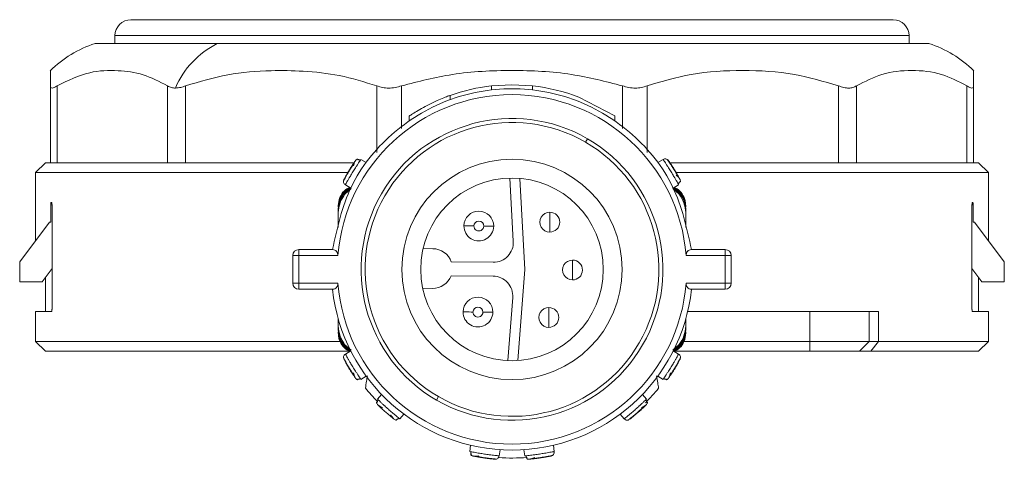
# Model space of a CAD drawing. Header units: millimetres. Extents: x -450 to 1926, y -64 to 425.
# Tile 1 of 41: x -450 to -401, y 155 to 177. Entities that reach past the tile are written whole.
import ezdxf

# ---------------------------------------------------------------- set-up
doc = ezdxf.new("R2010")
doc.units = ezdxf.units.MM
doc.linetypes.add('SLD-Solid', pattern=[0])

msp = doc.modelspace()

# ---------------------------------------------------------------- linework, layer by layer
at = {"color": 7, "linetype": 'SLD-Solid', "lineweight": 18}
for p, q in [((-444.666, 177.16), (-406.266, 177.16)), ((-445.466, 176.36), (-405.466, 176.36)), ((-445.466, 175.96), (-445.466, 176.36)), ((-405.466, 175.96), (-405.466, 176.36)), ((-446.466, 175.96), (-440.316, 175.96)), ((-440.316, 175.96), (-404.466, 175.96)), ((-448.716, 169.96), (-448.716, 173.828)), ((-448.382, 169.96), (-448.382, 173.828)), ((-442.822, 169.96), (-442.822, 173.828)), ((-441.906, 169.96), (-441.906, 173.828)), ((-432.276, 170.469), (-432.276, 173.828)), ((-431.026, 171.675), (-431.026, 173.828)), ((-426.502, 173.827), (-425.467, 173.885)), ((-426.502, 173.626), (-426.502, 173.827)), ((-425.467, 173.885), (-424.432, 173.827)), ((-424.432, 173.626), (-424.432, 173.827)), ((-419.906, 171.675), (-419.906, 173.828)), ((-418.656, 170.469), (-418.656, 173.828)), ((-409.026, 169.96), (-409.026, 173.828)), ((-408.111, 169.96), (-408.111, 173.828)), ((-402.551, 169.96), (-402.551, 173.828)), ((-402.216, 169.96), (-402.216, 173.828)), ((-428.581, 173.135), (-428.581, 173.348)), ((-422.092, 173.251), (-420.292, 172.312)), ((-430.651, 172.064), (-430.651, 172.306)), ((-420.292, 172.07), (-420.292, 172.312)), ((-421.666, 171.167), (-421.766, 170.993)), ((-448.966, 169.96), (-449.466, 169.46)), ((-448.716, 169.96), (-448.966, 169.96)), ((-448.382, 169.96), (-448.716, 169.96)), ((-447.311, 169.96), (-448.382, 169.96)), ((-443.892, 169.96), (-447.311, 169.96)), ((-442.822, 169.96), (-443.892, 169.96)), ((-441.906, 169.96), (-442.822, 169.96)), ((-440.052, 169.96), (-441.906, 169.96)), ((-434.131, 169.96), (-440.052, 169.96)), ((-433.42, 169.96), (-434.131, 169.96)), ((-432.807, 169.963), (-433.076, 170.127)), ((-417.857, 170.127), (-418.126, 169.963)), ((-417.647, 170.126), (-417.649, 170.128)), ((-416.802, 169.96), (-417.512, 169.96)), ((-410.881, 169.96), (-416.802, 169.96)), ((-409.026, 169.96), (-410.881, 169.96)), ((-408.111, 169.96), (-409.026, 169.96)), ((-407.041, 169.96), (-408.111, 169.96)), ((-403.622, 169.96), (-407.041, 169.96)), ((-402.551, 169.96), (-403.622, 169.96)), ((-402.216, 169.96), (-402.551, 169.96)), ((-401.966, 169.96), (-402.216, 169.96)), ((-401.966, 169.96), (-401.466, 169.46)), ((-449.466, 168.16), (-449.466, 169.46)), ((-449.466, 169.46), (-433.727, 169.46)), ((-425.401, 165.999), (-425.574, 169.184)), ((-425.073, 169.168), (-424.822, 164.578)), ((-417.205, 169.46), (-401.466, 169.46)), ((-401.466, 168.16), (-401.466, 169.46)), ((-433.953, 169.036), (-433.954, 169.034)), ((-433.575, 168.654), (-433.888, 168.369)), ((-433.859, 168.848), (-433.591, 168.684)), ((-417.049, 168.375), (-417.358, 168.654)), ((-417.342, 168.684), (-417.073, 168.848)), ((-449.466, 168.16), (-449.466, 166.026)), ((-401.466, 166.026), (-401.466, 168.16)), ((-448.704, 167.835), (-448.704, 166.96)), ((-448.638, 167.835), (-448.704, 167.835)), ((-448.638, 162.585), (-448.638, 167.835)), ((-434.216, 167.799), (-434.216, 167.725)), ((-416.716, 167.799), (-416.716, 167.725)), ((-402.295, 162.585), (-402.295, 167.835)), ((-402.229, 167.835), (-402.295, 167.835)), ((-402.229, 167.835), (-402.229, 166.96)), ((-434.216, 167.615), (-434.216, 167.541)), ((-434.216, 166.691), (-434.216, 167.541)), ((-434.216, 167.43), (-434.216, 166.691)), ((-423.564, 166.465), (-423.554, 167.465)), ((-416.716, 167.615), (-416.716, 167.541)), ((-416.716, 167.541), (-416.716, 167.43)), ((-416.716, 167.43), (-416.716, 166.691)), ((-448.766, 166.96), (-450.266, 164.96)), ((-448.704, 166.96), (-448.766, 166.96)), ((-402.166, 166.96), (-402.229, 166.96)), ((-400.666, 164.96), (-402.166, 166.96)), ((-436.511, 165.285), (-436.511, 163.885)), ((-436.511, 165.285), (-436.211, 165.285)), ((-436.211, 165.285), (-436.211, 165.585)), ((-436.211, 165.585), (-434.511, 165.585)), ((-436.211, 165.285), (-434.239, 165.285)), ((-436.211, 165.285), (-436.211, 163.885)), ((-429.946, 165.632), (-429.456, 165.627)), ((-416.694, 165.285), (-414.722, 165.285)), ((-416.422, 165.585), (-414.722, 165.585)), ((-414.722, 165.585), (-414.722, 165.285)), ((-414.722, 163.885), (-414.722, 165.285)), ((-414.722, 165.285), (-414.422, 165.285)), ((-414.422, 163.885), (-414.422, 165.285)), ((-450.266, 163.96), (-450.266, 164.96)), ((-428.526, 164.967), (-426.41, 164.945)), ((-422.422, 164.053), (-422.411, 165.053)), ((-400.666, 163.96), (-400.666, 164.96)), ((-449.141, 163.96), (-448.638, 164.631)), ((-448.966, 164.193), (-448.966, 162.46)), ((-426.417, 164.245), (-428.533, 164.267)), ((-424.822, 164.578), (-425.169, 159.994)), ((-402.295, 164.631), (-401.791, 163.96)), ((-401.966, 162.46), (-401.966, 164.193)), ((-449.141, 163.96), (-450.266, 163.96)), ((-436.211, 163.885), (-436.511, 163.885)), ((-436.211, 163.585), (-436.211, 163.885)), ((-434.239, 163.885), (-436.211, 163.885)), ((-414.722, 163.885), (-416.694, 163.885)), ((-414.722, 163.885), (-414.722, 163.585)), ((-414.422, 163.885), (-414.722, 163.885)), ((-400.666, 163.96), (-401.791, 163.96)), ((-434.511, 163.585), (-436.211, 163.585)), ((-429.477, 163.627), (-429.967, 163.632)), ((-414.722, 163.585), (-416.422, 163.585)), ((-425.671, 159.989), (-425.43, 163.169)), ((-449.466, 162.46), (-449.466, 160.96)), ((-449.466, 162.46), (-448.672, 162.46)), ((-423.615, 161.665), (-423.604, 162.665)), ((-410.466, 162.46), (-416.618, 162.46)), ((-410.466, 160.96), (-410.466, 162.46)), ((-410.466, 162.46), (-407.466, 162.46)), ((-407.466, 160.96), (-407.466, 162.46)), ((-407.466, 162.46), (-407.005, 162.46)), ((-407.005, 160.96), (-407.005, 162.46)), ((-402.261, 162.46), (-401.466, 162.46)), ((-401.466, 160.96), (-401.466, 162.46)), ((-434.216, 161.74), (-434.216, 162.085)), ((-434.216, 161.629), (-434.216, 161.74)), ((-416.716, 161.74), (-416.716, 162.085)), ((-416.716, 162.085), (-416.716, 161.629)), ((-434.216, 161.555), (-434.216, 161.629)), ((-434.216, 161.37), (-434.216, 161.444)), ((-416.716, 161.555), (-416.716, 161.629)), ((-416.716, 161.37), (-416.716, 161.444)), ((-449.466, 160.96), (-448.966, 160.46)), ((-434.164, 160.96), (-449.466, 160.96)), ((-433.884, 160.794), (-433.575, 160.516)), ((-417.358, 160.515), (-417.045, 160.8)), ((-410.466, 160.96), (-416.801, 160.96)), ((-410.466, 160.46), (-410.466, 160.96)), ((-407.466, 160.96), (-410.466, 160.96)), ((-407.966, 160.46), (-407.466, 160.96)), ((-407.005, 160.96), (-407.466, 160.96)), ((-407.39, 160.46), (-407.005, 160.96)), ((-401.466, 160.96), (-407.005, 160.96)), ((-401.966, 160.46), (-401.466, 160.96)), ((-433.69, 160.46), (-448.966, 160.46)), ((-433.591, 160.486), (-433.859, 160.321)), ((-417.073, 160.321), (-417.342, 160.486)), ((-410.466, 160.46), (-417.276, 160.46)), ((-407.966, 160.46), (-410.466, 160.46)), ((-407.39, 160.46), (-407.966, 160.46)), ((-401.966, 160.46), (-407.39, 160.46)), ((-416.98, 160.133), (-416.979, 160.135)), ((-433.076, 159.042), (-432.807, 159.207)), ((-418.126, 159.207), (-417.857, 159.042)), ((-432.037, 158.288), (-432.245, 158.053)), ((-418.687, 158.054), (-418.895, 158.289)), ((-429.266, 158.003), (-429.166, 158.176)), ((-431.122, 157.059), (-430.913, 157.295)), ((-420.019, 157.296), (-419.81, 157.06)), ((-431.396, 157.035), (-431.329, 157.001)), ((-427.549, 155.726), (-427.595, 155.415)), ((-426.112, 155.193), (-426.065, 155.505)), ((-424.868, 155.505), (-424.821, 155.193)), ((-423.338, 155.415), (-423.384, 155.726)), ((-426.248, 155.033), (-426.246, 155.033)), ((-423.421, 155.222), (-423.419, 155.223))]:
    msp.add_line(p, q, dxfattribs=at)
at = {"color": 7, "linetype": 'SLD-Solid', "lineweight": 18, "flags": 128}
for points in [[(-427.387, 166.772), (-427.484, 166.773), (-427.578, 166.774), (-427.664, 166.775), (-427.74, 166.776), (-427.802, 166.777), (-427.849, 166.777), (-427.877, 166.777), (-427.887, 166.777)], [(-426.887, 166.767), (-426.789, 166.766), (-426.695, 166.765), (-426.609, 166.764), (-426.533, 166.763), (-426.471, 166.763), (-426.425, 166.762), (-426.396, 166.762), (-426.387, 166.762)], [(-427.432, 162.438), (-427.53, 162.439), (-427.624, 162.44), (-427.71, 162.441), (-427.786, 162.442), (-427.848, 162.443), (-427.894, 162.443), (-427.923, 162.443), (-427.932, 162.444)], [(-426.932, 162.433), (-426.835, 162.432), (-426.741, 162.431), (-426.654, 162.43), (-426.579, 162.429), (-426.517, 162.429), (-426.47, 162.428), (-426.442, 162.428), (-426.432, 162.428)]]:
    msp.add_lwpolyline(points, dxfattribs=at)
at = {"color": 7, "linetype": 'SLD-Solid', "lineweight": 18}
for radius in [5.55, 4.6]:
    msp.add_circle((-425.466, 164.585), radius, dxfattribs=at)
for centre, radius, start, end in [((-444.666, 176.36), 0.8, 90, 180), ((-406.266, 176.36), 0.8, 0, 90), ((-444.735, 170.555), 5.675, 107.7577, 134.7183), ((-438.284, 171.937), 4.507, 116.7971, 156.74), ((-406.197, 170.555), 5.675, 45.2504, 72.2423), ((-425.466, 164.585), 9.3, 96.392, 109.5652), ((-425.466, 164.585), 9.3, 68.7239, 83.6126), ((-425.466, 164.585), 8.8, 4.5625, 175.4375), ((-425.466, 164.585), 7.6, 60, 240), ((-425.466, 164.585), 7.4, 60, 240), ((-425.466, 164.585), 7.6, 240, 60), ((-425.466, 164.585), 7.4, 240, 60), ((-427.137, 166.77), 0.75, 359.3969, 179.3969), ((-423.559, 166.965), 0.5, 89.3969, 269.3969), ((-423.559, 166.965), 0.5, 269.3969, 89.3969), ((-427.137, 166.77), 0.75, 179.3969, 359.3969), ((-427.137, 166.77), 0.25, 359.3969, 179.3969), ((-427.137, 166.77), 0.25, 179.3969, 359.3969), ((-426.399, 165.945), 1, 269.3969, 3.1252), ((-436.211, 165.285), 0.3, 90, 180), ((-429.466, 164.627), 1, 19.8842, 89.3969), ((-414.722, 165.285), 0.3, 0, 90), ((-422.417, 164.553), 0.5, 89.3969, 269.3969), ((-422.417, 164.553), 0.5, 269.3969, 89.3969), ((-429.466, 164.627), 1, 269.3969, 338.9096), ((-426.428, 163.245), 1, 355.6686, 89.3969), ((-436.211, 163.885), 0.3, 180, 270), ((-425.466, 164.585), 8.8, 184.5625, 355.4375), ((-414.722, 163.885), 0.3, 270, 0), ((-425.466, 164.585), 9.1, 186.309, 353.691), ((-427.182, 162.436), 0.75, 359.3969, 179.3969), ((-427.182, 162.436), 0.75, 179.3969, 359.3969), ((-427.182, 162.436), 0.25, 359.3969, 179.3969), ((-427.182, 162.436), 0.25, 179.3969, 359.3969), ((-423.61, 162.165), 0.5, 89.3969, 269.3969), ((-423.61, 162.165), 0.5, 269.3969, 89.3969), ((-425.466, 164.585), 9.5, 219.0016, 224.4622), ((-425.466, 164.585), 9.5, 315.0528, 320.9984), ((-425.466, 164.585), 9.5, 265.9818, 274.544)]:
    msp.add_arc(centre, radius, start, end, dxfattribs=at)
for points, knots in [([(-448.716, 173.828), (-448.716, 174.036), (-448.716, 174.452), (-448.716, 174.628), (-448.716, 174.58), (-448.716, 174.572)], [0, 0, 0, 0, 0.448013, 0.898867, 1, 1, 1, 1]), ([(-442.822, 173.828), (-443.229, 174.041), (-444.045, 174.467), (-445.364, 174.631), (-446.827, 174.581), (-447.836, 174.092), (-448.382, 173.828)], [0, 0, 0, 0, 0.2237408, 0.4487787, 0.7017752, 1, 1, 1, 1]), ([(-432.276, 173.828), (-432.903, 174.021), (-434.118, 174.397), (-435.912, 174.586), (-437.79, 174.617), (-439.791, 174.465), (-441.204, 174.039), (-441.906, 173.828)], [0, 0, 0, 0, 0.199065, 0.386215, 0.551993, 0.777039, 1, 1, 1, 1]), ([(-419.906, 173.828), (-420.755, 174.047), (-422.578, 174.517), (-425.469, 174.644), (-428.358, 174.516), (-430.179, 174.046), (-431.026, 173.828)], [0, 0, 0, 0, 0.232928, 0.500242, 0.767487, 1, 1, 1, 1]), ([(-409.026, 173.828), (-409.76, 174.046), (-411.337, 174.516), (-413.84, 174.644), (-416.344, 174.517), (-417.922, 174.047), (-418.656, 173.828)], [0, 0, 0, 0, 0.2325957, 0.4998156, 0.7671541, 1, 1, 1, 1]), ([(-402.551, 173.828), (-402.974, 174.046), (-403.884, 174.516), (-405.328, 174.644), (-406.775, 174.517), (-407.687, 174.047), (-408.111, 173.828)], [0, 0, 0, 0, 0.23226, 0.499389, 0.766825, 1, 1, 1, 1]), ([(-402.216, 174.572), (-402.216, 174.568), (-402.216, 174.559), (-402.216, 174.101), (-402.216, 173.828)], [0, 0, 0, 0, 0.404861, 1, 1, 1, 1]), ([(-448.716, 173.828), (-448.712, 173.796), (-448.705, 173.735), (-448.638, 173.708), (-448.533, 173.734), (-448.433, 173.796), (-448.382, 173.828)], [0, 0, 0, 0, 0.254496, 0.498106, 0.743497, 1, 1, 1, 1]), ([(-442.822, 173.828), (-442.755, 173.792), (-442.641, 173.73), (-442.488, 173.721), (-442.424, 173.717)], [0, 0, 0, 0, 0.58, 1, 1, 1, 1]), ([(-442.424, 173.717), (-442.336, 173.723), (-442.173, 173.735), (-441.99, 173.798), (-441.906, 173.828)], [0, 0, 0, 0, 0.538734, 1, 1, 1, 1]), ([(-432.276, 173.828), (-432.18, 173.796), (-431.992, 173.735), (-431.677, 173.708), (-431.351, 173.734), (-431.136, 173.796), (-431.026, 173.828)], [0, 0, 0, 0, 0.254496, 0.498106, 0.743497, 1, 1, 1, 1]), ([(-419.906, 173.828), (-419.796, 173.796), (-419.58, 173.734), (-419.253, 173.708), (-418.939, 173.736), (-418.752, 173.797), (-418.656, 173.828)], [0, 0, 0, 0, 0.2582, 0.505931, 0.747203, 1, 1, 1, 1]), ([(-409.026, 173.828), (-408.933, 173.796), (-408.75, 173.734), (-408.501, 173.708), (-408.281, 173.736), (-408.169, 173.797), (-408.111, 173.828)], [0, 0, 0, 0, 0.2582132, 0.5056008, 0.7472154, 1, 1, 1, 1]), ([(-402.551, 173.828), (-402.5, 173.796), (-402.401, 173.735), (-402.296, 173.708), (-402.228, 173.734), (-402.22, 173.796), (-402.216, 173.828)], [0, 0, 0, 0, 0.254496, 0.498106, 0.743497, 1, 1, 1, 1]), ([(-430.651, 172.306), (-430.647, 172.308), (-430.639, 172.314), (-430.554, 172.37), (-430.362, 172.494), (-430.032, 172.691), (-429.641, 172.899), (-429.238, 173.089), (-428.94, 173.213), (-428.759, 173.283), (-428.659, 173.32), (-428.593, 173.344), (-428.585, 173.346), (-428.581, 173.348)], [0, 0, 0, 0, 0.060058, 0.121373, 0.242824, 0.369606, 0.499838, 0.629592, 0.754948, 0.816741, 0.877799, 0.939002, 1, 1, 1, 1]), ([(-433.344, 170.071), (-433.328, 170.092), (-433.307, 170.119), (-433.275, 170.131), (-433.267, 170.134)], [0, 0, 0, 0, 0.744589, 1, 1, 1, 1]), ([(-433.235, 170.118), (-433.237, 170.126), (-433.241, 170.145), (-433.258, 170.14), (-433.268, 170.136)], [0, 0, 0, 0, 0.443444, 1, 1, 1, 1]), ([(-433.931, 169.113), (-433.927, 169.121), (-433.919, 169.136), (-433.857, 169.25), (-433.765, 169.412), (-433.653, 169.601), (-433.535, 169.788), (-433.433, 169.943), (-433.359, 170.05), (-433.349, 170.064), (-433.344, 170.071)], [0, 0, 0, 0, 0.123327, 0.248039, 0.373729, 0.500052, 0.626334, 0.751958, 0.876621, 1, 1, 1, 1]), ([(-433.859, 168.848), (-433.856, 168.856), (-433.849, 168.867), (-433.806, 168.944), (-433.754, 169.036), (-433.686, 169.153), (-433.596, 169.306), (-433.482, 169.497), (-433.364, 169.685), (-433.268, 169.835), (-433.195, 169.948), (-433.139, 170.032), (-433.118, 170.065), (-433.109, 170.077)], [0, 0, 0, 0, 0.123193, 0.19963, 0.285796, 0.371935, 0.448355, 0.571553, 0.694747, 0.771169, 0.857312, 0.943534, 1, 1, 1, 1]), ([(-433.397, 169.97), (-433.423, 169.93), (-433.477, 169.851), (-433.573, 169.7), (-433.657, 169.564), (-433.703, 169.486), (-433.719, 169.459)], [0, 0, 0, 0, 0.283378, 0.567938, 0.853248, 1, 1, 1, 1]), ([(-433.37, 170.034), (-433.372, 170.03), (-433.378, 170.02), (-433.397, 169.973), (-433.423, 169.901), (-433.446, 169.833), (-433.458, 169.798)], [0, 0, 0, 0, 0.227906, 0.471042, 0.728935, 1, 1, 1, 1]), ([(-433.098, 170.073), (-433.108, 170.08), (-433.13, 170.093), (-433.167, 170.106), (-433.206, 170.113), (-433.233, 170.111), (-433.247, 170.11)], [0, 0, 0, 0, 0.232664, 0.479578, 0.736996, 1, 1, 1, 1]), ([(-433.109, 170.077), (-433.106, 170.082), (-433.082, 170.119), (-433.078, 170.123), (-433.076, 170.127)], [0, 0, 0, 0, 0.139679, 1, 1, 1, 1]), ([(-417.857, 170.127), (-417.853, 170.121), (-417.845, 170.11), (-417.796, 170.037), (-417.738, 169.949), (-417.665, 169.835), (-417.569, 169.685), (-417.451, 169.497), (-417.337, 169.306), (-417.246, 169.153), (-417.179, 169.036), (-417.129, 168.948), (-417.11, 168.915), (-417.103, 168.901)], [0, 0, 0, 0, 0.123193, 0.19963, 0.285796, 0.371935, 0.448355, 0.571553, 0.694747, 0.771169, 0.857312, 0.943534, 1, 1, 1, 1]), ([(-417.377, 169.724), (-417.393, 169.75), (-417.441, 169.826), (-417.516, 169.938), (-417.589, 170.044), (-417.638, 170.114), (-417.645, 170.123), (-417.649, 170.128)], [0, 0, 0, 0, 0.108658, 0.332006, 0.554933, 0.777468, 1, 1, 1, 1]), ([(-417.589, 170.071), (-417.584, 170.064), (-417.574, 170.05), (-417.5, 169.943), (-417.398, 169.788), (-417.28, 169.601), (-417.167, 169.412), (-417.076, 169.25), (-417.014, 169.136), (-417.006, 169.121), (-417.002, 169.113)], [0, 0, 0, 0, 0.123327, 0.248039, 0.373729, 0.500052, 0.626334, 0.751958, 0.876621, 1, 1, 1, 1]), ([(-417.068, 169.206), (-417.091, 169.248), (-417.138, 169.331), (-417.228, 169.486), (-417.311, 169.622), (-417.36, 169.698), (-417.377, 169.724)], [0, 0, 0, 0, 0.283378, 0.567938, 0.853248, 1, 1, 1, 1]), ([(-433.719, 169.459), (-433.734, 169.434), (-433.78, 169.356), (-433.845, 169.239), (-433.907, 169.126), (-433.947, 169.05), (-433.952, 169.039), (-433.954, 169.034)], [0, 0, 0, 0, 0.108658, 0.332006, 0.554933, 0.777468, 1, 1, 1, 1]), ([(-417.023, 169.153), (-417.026, 169.157), (-417.032, 169.167), (-417.066, 169.205), (-417.118, 169.261), (-417.168, 169.312), (-417.194, 169.339)], [0, 0, 0, 0, 0.227906, 0.471042, 0.728935, 1, 1, 1, 1]), ([(-434.216, 167.799), (-434.2, 167.938), (-434.167, 168.21), (-433.948, 168.542), (-433.738, 168.664), (-433.646, 168.717)], [0, 0, 0, 0, 0.365361, 0.718401, 1, 1, 1, 1]), ([(-433.625, 168.705), (-433.715, 168.652), (-433.933, 168.523), (-434.169, 168.172), (-434.201, 167.874), (-434.216, 167.725)], [0, 0, 0, 0, 0.25938, 0.62929, 1, 1, 1, 1]), ([(-433.601, 168.69), (-433.701, 168.624), (-433.928, 168.472), (-434.163, 168.086), (-434.198, 167.774), (-434.216, 167.615)], [0, 0, 0, 0, 0.27551, 0.63061, 1, 1, 1, 1]), ([(-433.588, 168.676), (-433.694, 168.6), (-433.931, 168.43), (-434.165, 168.022), (-434.199, 167.701), (-434.216, 167.541)], [0, 0, 0, 0, 0.287855, 0.643345, 1, 1, 1, 1]), ([(-416.716, 167.541), (-416.734, 167.701), (-416.768, 168.022), (-417.002, 168.43), (-417.239, 168.6), (-417.345, 168.676)], [0, 0, 0, 0, 0.356662, 0.712158, 1, 1, 1, 1]), ([(-416.716, 167.615), (-416.735, 167.774), (-416.77, 168.086), (-417.005, 168.472), (-417.232, 168.624), (-417.332, 168.69)], [0, 0, 0, 0, 0.369379, 0.724507, 1, 1, 1, 1]), ([(-416.716, 167.725), (-416.732, 167.874), (-416.764, 168.172), (-416.999, 168.523), (-417.218, 168.652), (-417.308, 168.705)], [0, 0, 0, 0, 0.370547, 0.740637, 1, 1, 1, 1]), ([(-417.287, 168.717), (-417.194, 168.664), (-416.984, 168.543), (-416.813, 168.269), (-416.729, 168.009), (-416.721, 167.87), (-416.716, 167.799)], [0, 0, 0, 0, 0.281088, 0.63342, 0.815104, 1, 1, 1, 1]), ([(-417.112, 168.893), (-417.101, 168.899), (-417.079, 168.912), (-417.051, 168.939), (-417.027, 168.971), (-417.017, 168.996), (-417.011, 169.009)], [0, 0, 0, 0, 0.232664, 0.479578, 0.736996, 1, 1, 1, 1]), ([(-417.103, 168.901), (-417.1, 168.896), (-417.078, 168.858), (-417.076, 168.853), (-417.073, 168.848)], [0, 0, 0, 0, 0.139679, 1, 1, 1, 1]), ([(-417.01, 168.995), (-417.001, 168.993), (-416.982, 168.988), (-416.98, 169.006), (-416.978, 169.016)], [0, 0, 0, 0, 0.4434447, 1, 1, 1, 1]), ([(-417.002, 169.113), (-416.991, 169.09), (-416.976, 169.058), (-416.98, 169.024), (-416.981, 169.016)], [0, 0, 0, 0, 0.7445897, 1, 1, 1, 1]), ([(-433.888, 168.369), (-433.981, 168.23), (-434.171, 167.945), (-434.201, 167.604), (-434.216, 167.43)], [0, 0, 0, 0, 0.489594, 1, 1, 1, 1]), ([(-416.716, 167.43), (-416.732, 167.605), (-416.763, 167.949), (-416.955, 168.235), (-417.049, 168.375)], [0, 0, 0, 0, 0.510429, 1, 1, 1, 1]), ([(-448.704, 167.835), (-448.704, 167.849), (-448.703, 167.876), (-448.698, 167.913), (-448.69, 167.941), (-448.681, 167.957), (-448.674, 167.959), (-448.672, 167.96)], [0, 0, 0, 0, 0.206107, 0.412115, 0.620953, 0.836119, 1, 1, 1, 1]), ([(-448.672, 167.96), (-448.668, 167.958), (-448.66, 167.955), (-448.65, 167.933), (-448.642, 167.899), (-448.639, 167.865), (-448.638, 167.843), (-448.638, 167.835)], [0, 0, 0, 0, 0.224175, 0.448466, 0.669162, 0.882538, 1, 1, 1, 1]), ([(-402.295, 167.835), (-402.294, 167.848), (-402.293, 167.876), (-402.288, 167.912), (-402.28, 167.941), (-402.27, 167.957), (-402.264, 167.959), (-402.261, 167.96)], [0, 0, 0, 0, 0.20561, 0.411108, 0.619746, 0.835211, 1, 1, 1, 1]), ([(-402.261, 167.96), (-402.257, 167.958), (-402.25, 167.955), (-402.24, 167.933), (-402.232, 167.9), (-402.229, 167.865), (-402.229, 167.843), (-402.229, 167.835)], [0, 0, 0, 0, 0.223911, 0.44795, 0.668174, 0.881369, 1, 1, 1, 1]), ([(-434.511, 165.585), (-434.47, 165.58), (-434.394, 165.571), (-434.313, 165.51), (-434.27, 165.447), (-434.249, 165.396), (-434.237, 165.341), (-434.238, 165.303), (-434.239, 165.285)], [0, 0, 0, 0, 0.312972, 0.575647, 0.691755, 0.800836, 0.901278, 1, 1, 1, 1]), ([(-416.694, 165.285), (-416.695, 165.303), (-416.696, 165.341), (-416.684, 165.396), (-416.663, 165.448), (-416.619, 165.511), (-416.539, 165.571), (-416.463, 165.58), (-416.422, 165.585)], [0, 0, 0, 0, 0.099778, 0.201327, 0.310031, 0.425806, 0.688171, 1, 1, 1, 1]), ([(-434.239, 163.885), (-434.238, 163.866), (-434.237, 163.829), (-434.248, 163.775), (-434.27, 163.723), (-434.314, 163.659), (-434.394, 163.598), (-434.47, 163.589), (-434.511, 163.585)], [0, 0, 0, 0, 0.097753, 0.197421, 0.308109, 0.425907, 0.688339, 1, 1, 1, 1]), ([(-416.422, 163.585), (-416.463, 163.59), (-416.539, 163.598), (-416.619, 163.659), (-416.663, 163.723), (-416.684, 163.775), (-416.696, 163.829), (-416.695, 163.866), (-416.694, 163.885)], [0, 0, 0, 0, 0.312144, 0.57468, 0.692214, 0.802718, 0.902281, 1, 1, 1, 1]), ([(-448.638, 162.585), (-448.639, 162.571), (-448.639, 162.544), (-448.645, 162.507), (-448.653, 162.479), (-448.662, 162.462), (-448.669, 162.461), (-448.672, 162.46)], [0, 0, 0, 0, 0.20561, 0.411108, 0.619746, 0.835211, 1, 1, 1, 1]), ([(-402.261, 162.46), (-402.265, 162.461), (-402.273, 162.464), (-402.283, 162.487), (-402.29, 162.52), (-402.294, 162.555), (-402.294, 162.577), (-402.295, 162.585)], [0, 0, 0, 0, 0.2241751, 0.4484664, 0.6691617, 0.8825379, 1, 1, 1, 1]), ([(-434.216, 161.74), (-434.201, 161.564), (-434.17, 161.221), (-433.978, 160.935), (-433.884, 160.794)], [0, 0, 0, 0, 0.510317, 1, 1, 1, 1]), ([(-417.045, 160.8), (-416.952, 160.94), (-416.762, 161.225), (-416.732, 161.566), (-416.716, 161.74)], [0, 0, 0, 0, 0.489706, 1, 1, 1, 1]), ([(-434.216, 161.629), (-434.199, 161.468), (-434.165, 161.148), (-433.931, 160.739), (-433.694, 160.569), (-433.588, 160.494)], [0, 0, 0, 0, 0.356662, 0.712158, 1, 1, 1, 1]), ([(-434.216, 161.555), (-434.198, 161.396), (-434.163, 161.083), (-433.928, 160.698), (-433.701, 160.546), (-433.601, 160.479)], [0, 0, 0, 0, 0.36938, 0.724507, 1, 1, 1, 1]), ([(-434.216, 161.444), (-434.201, 161.295), (-434.169, 160.998), (-433.933, 160.646), (-433.715, 160.518), (-433.625, 160.465)], [0, 0, 0, 0, 0.370547, 0.740637, 1, 1, 1, 1]), ([(-433.646, 160.452), (-433.739, 160.506), (-433.949, 160.627), (-434.12, 160.9), (-434.204, 161.161), (-434.212, 161.3), (-434.216, 161.37)], [0, 0, 0, 0, 0.281087, 0.63342, 0.815104, 1, 1, 1, 1]), ([(-417.345, 160.494), (-417.239, 160.569), (-417.002, 160.739), (-416.768, 161.148), (-416.734, 161.468), (-416.716, 161.629)], [0, 0, 0, 0, 0.287855, 0.643345, 1, 1, 1, 1]), ([(-417.332, 160.479), (-417.232, 160.546), (-417.005, 160.698), (-416.77, 161.083), (-416.735, 161.396), (-416.716, 161.555)], [0, 0, 0, 0, 0.27551, 0.63061, 1, 1, 1, 1]), ([(-417.308, 160.465), (-417.218, 160.518), (-417, 160.646), (-416.764, 160.998), (-416.732, 161.295), (-416.716, 161.444)], [0, 0, 0, 0, 0.25938, 0.62929, 1, 1, 1, 1]), ([(-416.716, 161.37), (-416.733, 161.232), (-416.766, 160.96), (-416.985, 160.627), (-417.194, 160.506), (-417.287, 160.452)], [0, 0, 0, 0, 0.365361, 0.718401, 1, 1, 1, 1]), ([(-433.953, 160.135), (-433.953, 160.158), (-433.953, 160.206), (-433.919, 160.275), (-433.879, 160.306), (-433.859, 160.321)], [0, 0, 0, 0, 0.311559, 0.65578, 1, 1, 1, 1]), ([(-433.109, 159.092), (-433.118, 159.105), (-433.139, 159.137), (-433.195, 159.222), (-433.268, 159.334), (-433.364, 159.485), (-433.482, 159.673), (-433.596, 159.864), (-433.686, 160.017), (-433.754, 160.134), (-433.806, 160.226), (-433.849, 160.302), (-433.856, 160.314), (-433.859, 160.321)], [0, 0, 0, 0, 0.056465, 0.142687, 0.228831, 0.305254, 0.428447, 0.551647, 0.628067, 0.714206, 0.800371, 0.876807, 1, 1, 1, 1]), ([(-417.073, 160.321), (-417.077, 160.314), (-417.084, 160.302), (-417.126, 160.226), (-417.179, 160.134), (-417.246, 160.017), (-417.337, 159.864), (-417.451, 159.673), (-417.569, 159.485), (-417.665, 159.334), (-417.738, 159.222), (-417.793, 159.137), (-417.815, 159.105), (-417.823, 159.092)], [0, 0, 0, 0, 0.123193, 0.19963, 0.285796, 0.371935, 0.448355, 0.571553, 0.694747, 0.771169, 0.857312, 0.943534, 1, 1, 1, 1]), ([(-433.954, 160.135), (-433.952, 160.13), (-433.947, 160.12), (-433.907, 160.044), (-433.845, 159.931), (-433.78, 159.814), (-433.734, 159.736), (-433.719, 159.71)], [0, 0, 0, 0, 0.222533, 0.445068, 0.667996, 0.891345, 1, 1, 1, 1]), ([(-433.344, 159.098), (-433.349, 159.105), (-433.359, 159.119), (-433.433, 159.227), (-433.535, 159.382), (-433.653, 159.568), (-433.765, 159.758), (-433.857, 159.919), (-433.919, 160.034), (-433.927, 160.049), (-433.931, 160.056)], [0, 0, 0, 0, 0.123378, 0.248041, 0.373662, 0.49995, 0.626272, 0.751963, 0.876674, 1, 1, 1, 1]), ([(-417.002, 160.056), (-417.006, 160.049), (-417.014, 160.034), (-417.076, 159.919), (-417.167, 159.758), (-417.28, 159.568), (-417.398, 159.382), (-417.5, 159.227), (-417.574, 159.119), (-417.584, 159.105), (-417.589, 159.098)], [0, 0, 0, 0, 0.123327, 0.248039, 0.373729, 0.500052, 0.626334, 0.751958, 0.876621, 1, 1, 1, 1]), ([(-417.214, 159.71), (-417.199, 159.736), (-417.153, 159.814), (-417.088, 159.931), (-417.026, 160.044), (-416.986, 160.12), (-416.981, 160.13), (-416.979, 160.135)], [0, 0, 0, 0, 0.108658, 0.332006, 0.554933, 0.777468, 1, 1, 1, 1]), ([(-433.719, 159.71), (-433.703, 159.684), (-433.657, 159.605), (-433.573, 159.47), (-433.477, 159.319), (-433.423, 159.239), (-433.397, 159.2)], [0, 0, 0, 0, 0.146755, 0.432065, 0.716623, 1, 1, 1, 1]), ([(-433.458, 159.372), (-433.446, 159.337), (-433.423, 159.269), (-433.397, 159.197), (-433.378, 159.15), (-433.372, 159.14), (-433.37, 159.135)], [0, 0, 0, 0, 0.271066, 0.528959, 0.772095, 1, 1, 1, 1]), ([(-432.849, 158.606), (-432.831, 158.722), (-432.8, 158.925), (-432.768, 159.13), (-432.754, 159.218)], [0, 0, 0, 0, 0.569214, 1, 1, 1, 1]), ([(-418.179, 159.218), (-418.162, 159.105), (-418.13, 158.9), (-418.098, 158.697), (-418.084, 158.606)], [0, 0, 0, 0, 0.550612, 1, 1, 1, 1]), ([(-417.563, 159.135), (-417.56, 159.14), (-417.555, 159.15), (-417.536, 159.197), (-417.51, 159.269), (-417.487, 159.337), (-417.475, 159.372)], [0, 0, 0, 0, 0.227906, 0.471042, 0.728935, 1, 1, 1, 1]), ([(-417.536, 159.2), (-417.509, 159.239), (-417.456, 159.319), (-417.359, 159.47), (-417.276, 159.605), (-417.23, 159.684), (-417.214, 159.71)], [0, 0, 0, 0, 0.283378, 0.567938, 0.853248, 1, 1, 1, 1]), ([(-433.344, 159.098), (-433.328, 159.078), (-433.307, 159.051), (-433.275, 159.039), (-433.268, 159.036)], [0, 0, 0, 0, 0.751955, 1, 1, 1, 1]), ([(-433.269, 159.034), (-433.259, 159.03), (-433.242, 159.025), (-433.238, 159.044), (-433.236, 159.052)], [0, 0, 0, 0, 0.553128, 1, 1, 1, 1]), ([(-433.247, 159.06), (-433.233, 159.059), (-433.206, 159.056), (-433.167, 159.063), (-433.13, 159.076), (-433.108, 159.09), (-433.098, 159.096)], [0, 0, 0, 0, 0.2630041, 0.5204217, 0.7673362, 1, 1, 1, 1]), ([(-433.076, 159.042), (-433.078, 159.046), (-433.082, 159.051), (-433.106, 159.087), (-433.109, 159.092)], [0, 0, 0, 0, 0.860318, 1, 1, 1, 1]), ([(-417.823, 159.092), (-417.827, 159.087), (-417.851, 159.051), (-417.854, 159.046), (-417.857, 159.042)], [0, 0, 0, 0, 0.139679, 1, 1, 1, 1]), ([(-417.835, 159.096), (-417.825, 159.09), (-417.803, 159.076), (-417.766, 159.063), (-417.726, 159.056), (-417.7, 159.059), (-417.686, 159.06)], [0, 0, 0, 0, 0.232664, 0.479578, 0.736996, 1, 1, 1, 1]), ([(-417.697, 159.052), (-417.696, 159.044), (-417.692, 159.024), (-417.674, 159.03), (-417.665, 159.033)], [0, 0, 0, 0, 0.443445, 1, 1, 1, 1]), ([(-417.589, 159.098), (-417.605, 159.078), (-417.626, 159.051), (-417.658, 159.039), (-417.666, 159.036)], [0, 0, 0, 0, 0.744589, 1, 1, 1, 1]), ([(-432.265, 157.895), (-432.274, 157.895), (-432.293, 157.894), (-432.291, 157.876), (-432.289, 157.866)], [0, 0, 0, 0, 0.4456117, 1, 1, 1, 1]), ([(-432.264, 157.893), (-432.272, 157.893), (-432.291, 157.892), (-432.289, 157.875), (-432.288, 157.865)], [0, 0, 0, 0, 0.433464, 1, 1, 1, 1]), ([(-432.236, 157.778), (-432.254, 157.798), (-432.277, 157.824), (-432.283, 157.857), (-432.284, 157.865)], [0, 0, 0, 0, 0.745339, 1, 1, 1, 1]), ([(-432.198, 158.023), (-432.206, 158.014), (-432.223, 157.995), (-432.242, 157.961), (-432.255, 157.926), (-432.257, 157.903), (-432.258, 157.892)], [0, 0, 0, 0, 0.248178, 0.511694, 0.786527, 1, 1, 1, 1]), ([(-432.195, 158.021), (-432.204, 158.012), (-432.221, 157.993), (-432.24, 157.959), (-432.254, 157.92), (-432.256, 157.894), (-432.257, 157.88)], [0, 0, 0, 0, 0.232511, 0.47939, 0.736872, 1, 1, 1, 1]), ([(-432.201, 158.01), (-432.206, 158.015), (-432.238, 158.045), (-432.242, 158.049), (-432.245, 158.053)], [0, 0, 0, 0, 0.1452008, 1, 1, 1, 1]), ([(-431.396, 157.035), (-431.402, 157.04), (-431.415, 157.049), (-431.517, 157.131), (-431.66, 157.249), (-431.827, 157.393), (-431.99, 157.541), (-432.125, 157.669), (-432.218, 157.76), (-432.23, 157.772), (-432.236, 157.778)], [0, 0, 0, 0, 0.1231666, 0.2479378, 0.3736502, 0.4999897, 0.6262864, 0.7519262, 0.8766052, 1, 1, 1, 1]), ([(-432.203, 157.746), (-432.199, 157.742), (-432.19, 157.735), (-432.147, 157.708), (-432.081, 157.669), (-432.017, 157.634), (-431.985, 157.616)], [0, 0, 0, 0, 0.227745, 0.47082, 0.728768, 1, 1, 1, 1]), ([(-431.166, 157.095), (-431.179, 157.105), (-431.21, 157.131), (-431.289, 157.196), (-431.391, 157.282), (-431.527, 157.398), (-431.695, 157.543), (-431.86, 157.692), (-431.991, 157.812), (-432.089, 157.904), (-432.162, 157.973), (-432.19, 158), (-432.201, 158.01)], [0, 0, 0, 0, 0.070164, 0.169634, 0.269982, 0.358966, 0.502273, 0.645746, 0.734686, 0.834905, 0.935321, 1, 1, 1, 1]), ([(-418.73, 158.012), (-418.741, 158.001), (-418.769, 157.974), (-418.843, 157.905), (-418.941, 157.813), (-419.072, 157.693), (-419.237, 157.544), (-419.405, 157.398), (-419.54, 157.283), (-419.644, 157.196), (-419.726, 157.128), (-419.793, 157.073), (-419.804, 157.065), (-419.81, 157.06)], [0, 0, 0, 0, 0.056465, 0.142687, 0.228831, 0.305254, 0.428447, 0.551647, 0.628067, 0.714206, 0.800371, 0.876807, 1, 1, 1, 1]), ([(-418.695, 157.779), (-418.701, 157.773), (-418.714, 157.761), (-418.807, 157.67), (-418.941, 157.542), (-419.105, 157.394), (-419.272, 157.25), (-419.415, 157.132), (-419.517, 157.051), (-419.53, 157.04), (-419.537, 157.035)], [0, 0, 0, 0, 0.123378, 0.248041, 0.373662, 0.49995, 0.626272, 0.751963, 0.876674, 1, 1, 1, 1]), ([(-418.945, 157.62), (-418.913, 157.637), (-418.85, 157.672), (-418.783, 157.711), (-418.74, 157.737), (-418.732, 157.744), (-418.727, 157.748)], [0, 0, 0, 0, 0.271066, 0.528959, 0.772095, 1, 1, 1, 1]), ([(-418.674, 157.882), (-418.675, 157.896), (-418.678, 157.922), (-418.692, 157.96), (-418.711, 157.994), (-418.728, 158.013), (-418.736, 158.022)], [0, 0, 0, 0, 0.263004, 0.520422, 0.767336, 1, 1, 1, 1]), ([(-418.687, 158.054), (-418.69, 158.05), (-418.694, 158.046), (-418.726, 158.016), (-418.73, 158.012)], [0, 0, 0, 0, 0.860318, 1, 1, 1, 1]), ([(-418.695, 157.779), (-418.678, 157.799), (-418.655, 157.824), (-418.649, 157.857), (-418.648, 157.866)], [0, 0, 0, 0, 0.751955, 1, 1, 1, 1]), ([(-418.645, 157.865), (-418.643, 157.875), (-418.641, 157.893), (-418.66, 157.894), (-418.669, 157.894)], [0, 0, 0, 0, 0.553128, 1, 1, 1, 1]), ([(-431.577, 157.256), (-431.556, 157.227), (-431.515, 157.169), (-431.47, 157.11), (-431.44, 157.072), (-431.433, 157.065), (-431.429, 157.061)], [0, 0, 0, 0, 0.271217, 0.529163, 0.772251, 1, 1, 1, 1]), ([(-419.611, 156.999), (-419.606, 157.002), (-419.597, 157.009), (-419.529, 157.061), (-419.428, 157.141), (-419.325, 157.226), (-419.256, 157.285), (-419.233, 157.305)], [0, 0, 0, 0, 0.222533, 0.4450683, 0.6679955, 0.8913452, 1, 1, 1, 1]), ([(-419.233, 157.305), (-419.209, 157.324), (-419.14, 157.383), (-419.021, 157.489), (-418.89, 157.611), (-418.82, 157.677), (-418.786, 157.71)], [0, 0, 0, 0, 0.146755, 0.432065, 0.716623, 1, 1, 1, 1]), ([(-431.329, 157), (-431.318, 156.998), (-431.294, 156.995), (-431.283, 157.008), (-431.288, 157.027), (-431.289, 157.029)], [0, 0, 0, 0, 0.457166, 0.936907, 1, 1, 1, 1]), ([(-431.29, 157.025), (-431.277, 157.028), (-431.25, 157.033), (-431.214, 157.051), (-431.182, 157.074), (-431.165, 157.093), (-431.157, 157.103)], [0, 0, 0, 0, 0.263111, 0.520586, 0.76747, 1, 1, 1, 1]), ([(-431.122, 157.059), (-431.125, 157.062), (-431.129, 157.065), (-431.163, 157.092), (-431.166, 157.095)], [0, 0, 0, 0, 0.886327, 1, 1, 1, 1]), ([(-419.611, 157), (-419.633, 156.996), (-419.681, 156.988), (-419.754, 157.009), (-419.791, 157.043), (-419.81, 157.06)], [0, 0, 0, 0, 0.3115593, 0.6557796, 1, 1, 1, 1]), ([(-427.536, 155.403), (-427.542, 155.404), (-427.585, 155.412), (-427.591, 155.414), (-427.595, 155.415)], [0, 0, 0, 0, 0.139679, 1, 1, 1, 1]), ([(-427.537, 155.415), (-427.539, 155.403), (-427.543, 155.378), (-427.54, 155.339), (-427.531, 155.3), (-427.519, 155.276), (-427.512, 155.264)], [0, 0, 0, 0, 0.232664, 0.479578, 0.736996, 1, 1, 1, 1]), ([(-427.524, 155.272), (-427.531, 155.267), (-427.547, 155.255), (-427.535, 155.242), (-427.529, 155.234)], [0, 0, 0, 0, 0.443445, 1, 1, 1, 1]), ([(-426.112, 155.193), (-426.12, 155.194), (-426.133, 155.195), (-426.22, 155.205), (-426.325, 155.217), (-426.459, 155.233), (-426.636, 155.257), (-426.856, 155.287), (-427.075, 155.322), (-427.251, 155.352), (-427.383, 155.375), (-427.483, 155.393), (-427.521, 155.4), (-427.536, 155.403)], [0, 0, 0, 0, 0.123193, 0.19963, 0.285796, 0.371935, 0.448355, 0.571553, 0.694747, 0.771169, 0.857312, 0.943534, 1, 1, 1, 1]), ([(-423.338, 155.415), (-423.346, 155.413), (-423.359, 155.41), (-423.445, 155.394), (-423.549, 155.375), (-423.682, 155.352), (-423.857, 155.322), (-424.077, 155.287), (-424.297, 155.257), (-424.474, 155.233), (-424.607, 155.217), (-424.707, 155.205), (-424.746, 155.201), (-424.761, 155.199)], [0, 0, 0, 0, 0.123193, 0.19963, 0.285796, 0.371935, 0.448355, 0.571553, 0.694747, 0.771169, 0.857312, 0.943534, 1, 1, 1, 1]), ([(-427.439, 155.19), (-427.464, 155.196), (-427.497, 155.205), (-427.52, 155.23), (-427.526, 155.237)], [0, 0, 0, 0, 0.74459, 1, 1, 1, 1]), ([(-426.327, 155.023), (-426.336, 155.024), (-426.353, 155.026), (-426.483, 155.038), (-426.667, 155.059), (-426.886, 155.089), (-427.103, 155.125), (-427.286, 155.158), (-427.414, 155.184), (-427.43, 155.188), (-427.439, 155.19)], [0, 0, 0, 0, 0.123327, 0.248039, 0.373729, 0.500052, 0.626334, 0.751958, 0.876621, 1, 1, 1, 1]), ([(-427.395, 155.18), (-427.389, 155.18), (-427.378, 155.179), (-427.327, 155.18), (-427.251, 155.184), (-427.179, 155.189), (-427.142, 155.191)], [0, 0, 0, 0, 0.227906, 0.471042, 0.728935, 1, 1, 1, 1]), ([(-427.325, 155.181), (-427.278, 155.172), (-427.184, 155.154), (-427.007, 155.124), (-426.85, 155.1), (-426.76, 155.088), (-426.729, 155.084)], [0, 0, 0, 0, 0.283378, 0.567938, 0.853248, 1, 1, 1, 1]), ([(-426.729, 155.084), (-426.7, 155.08), (-426.61, 155.068), (-426.476, 155.054), (-426.349, 155.041), (-426.263, 155.034), (-426.251, 155.033), (-426.246, 155.033)], [0, 0, 0, 0, 0.108658, 0.332006, 0.554933, 0.777468, 1, 1, 1, 1]), ([(-424.761, 155.199), (-424.767, 155.199), (-424.811, 155.194), (-424.816, 155.193), (-424.821, 155.193)], [0, 0, 0, 0, 0.139679, 1, 1, 1, 1]), ([(-424.765, 155.211), (-424.764, 155.199), (-424.76, 155.173), (-424.746, 155.137), (-424.726, 155.102), (-424.708, 155.083), (-424.698, 155.073)], [0, 0, 0, 0, 0.232664, 0.479578, 0.736996, 1, 1, 1, 1]), ([(-424.711, 155.077), (-424.716, 155.07), (-424.728, 155.055), (-424.713, 155.045), (-424.705, 155.04)], [0, 0, 0, 0, 0.443445, 1, 1, 1, 1]), ([(-424.605, 155.023), (-424.631, 155.023), (-424.666, 155.021), (-424.696, 155.038), (-424.703, 155.043)], [0, 0, 0, 0, 0.74459, 1, 1, 1, 1]), ([(-423.494, 155.19), (-423.503, 155.188), (-423.519, 155.184), (-423.647, 155.158), (-423.83, 155.125), (-424.047, 155.089), (-424.266, 155.059), (-424.45, 155.038), (-424.58, 155.026), (-424.597, 155.024), (-424.605, 155.023)], [0, 0, 0, 0, 0.123327, 0.248039, 0.373729, 0.500052, 0.626334, 0.751958, 0.876621, 1, 1, 1, 1]), ([(-424.561, 155.028), (-424.556, 155.029), (-424.544, 155.031), (-424.496, 155.047), (-424.424, 155.073), (-424.357, 155.099), (-424.323, 155.112)], [0, 0, 0, 0, 0.227906, 0.471042, 0.728935, 1, 1, 1, 1]), ([(-424.494, 155.048), (-424.447, 155.053), (-424.351, 155.064), (-424.174, 155.087), (-424.016, 155.11), (-423.927, 155.125), (-423.896, 155.13)], [0, 0, 0, 0, 0.283378, 0.567938, 0.853248, 1, 1, 1, 1]), ([(-423.896, 155.13), (-423.867, 155.135), (-423.777, 155.15), (-423.646, 155.175), (-423.52, 155.2), (-423.436, 155.219), (-423.425, 155.221), (-423.419, 155.223)], [0, 0, 0, 0, 0.108658, 0.332006, 0.554933, 0.777468, 1, 1, 1, 1])]:
    msp.add_open_spline(points, degree=3, knots=knots, dxfattribs=at)
for points in [[(-434.511, 165.585), (-434.272, 166.673), (-433.794, 168.848), (-431.659, 171.515), (-428.793, 173.276), (-425.466, 173.889), (-422.14, 173.276), (-419.274, 171.515), (-417.139, 168.848), (-416.661, 166.673), (-416.422, 165.585)], [(-417.589, 170.071), (-417.605, 170.09), (-417.639, 170.128), (-417.711, 170.157), (-417.788, 170.16), (-417.834, 170.138), (-417.857, 170.127)], [(-433.931, 169.113), (-433.941, 169.09), (-433.96, 169.043), (-433.952, 168.965), (-433.92, 168.895), (-433.879, 168.864), (-433.859, 168.848)], [(-417.002, 160.056), (-416.992, 160.08), (-416.973, 160.127), (-416.981, 160.204), (-417.013, 160.275), (-417.053, 160.306), (-417.073, 160.321)], [(-423.494, 155.19), (-423.47, 155.197), (-423.422, 155.213), (-423.368, 155.269), (-423.335, 155.339), (-423.337, 155.389), (-423.338, 155.415)], [(-426.327, 155.023), (-426.302, 155.024), (-426.251, 155.025), (-426.183, 155.062), (-426.131, 155.119), (-426.118, 155.169), (-426.112, 155.193)]]:
    msp.add_open_spline(points, degree=3, dxfattribs=at)

doc.saveas('drawing.dxf')
